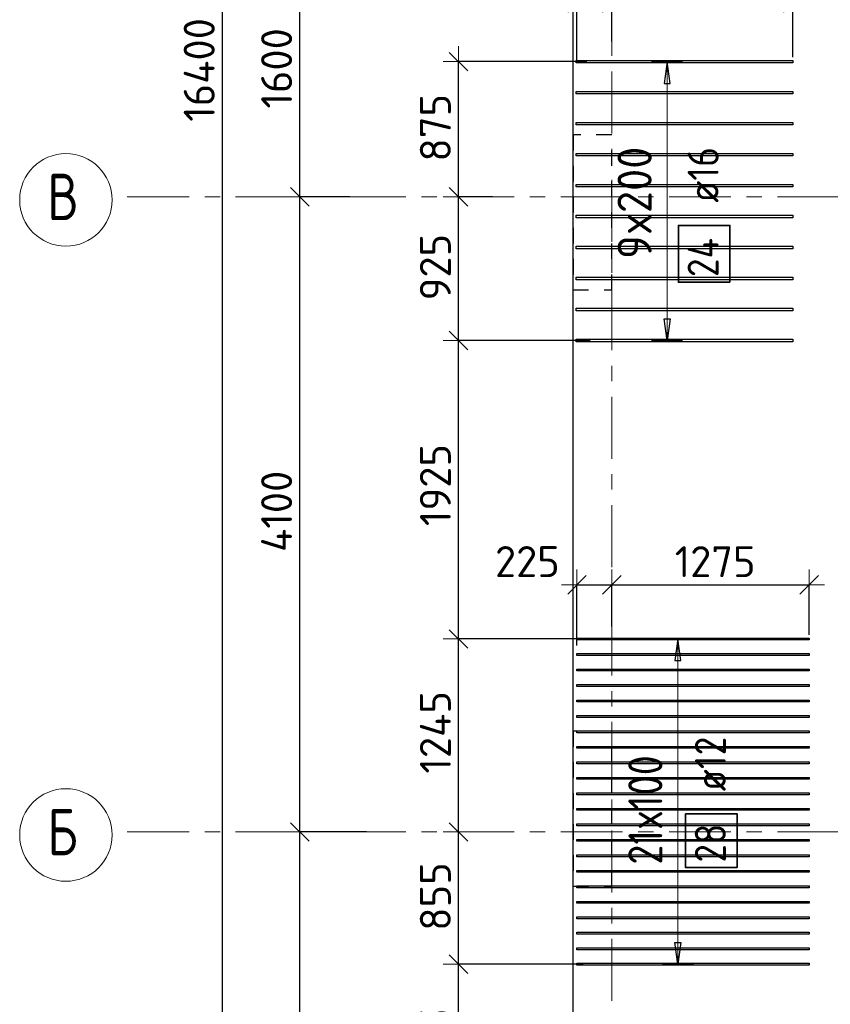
# Model space of a CAD drawing. Header units: metres. Extents: x -38 to 97, y -15 to 21.
# Tile 3 of 256: x -3.33 to 1.91, y 2.19 to 8.54. Entities that reach past the tile are written whole.
import ezdxf

# ---------------------------------------------------------------- set-up
doc = ezdxf.new("R2010")
doc.units = ezdxf.units.M
doc.header["$PDMODE"] = 65
for name, pattern in [('______11', [0.5, 0.4, -0.05, 0, -0.05]), ('______2', [0.0405, 0.03, -0.0105]), ('______5', [1.1, 0.8, -0.1, 0.1, -0.1])]:
    doc.linetypes.add(name, pattern=pattern)
for name, color, linetype, lineweight in [('XR$2$Осевая линия (1)', 7, '______5', 13), ('XR$2$Размерная линия (1)', 7, 'Continuous', 13), ('XR$6$Перекрытие (1)', 7, 'Continuous', 35), ('XR$6$Размерная линия (1)', 7, 'Continuous', 13)]:
    doc.layers.add(name, color=color, linetype=linetype, lineweight=lineweight)
doc.layers.add('XR$6$Арм.стержн.Доп. Арм верхн.зоны Х', color=7, linetype='Continuous', lineweight=35, true_color=0x8c8cff)
doc.layers.add('XR$7$Стена_ бетон несущ.', color=7, linetype='Continuous', lineweight=70, true_color=0xb4b496)
doc.styles.add('ISOCPEUR', font='txt')
doc.dimstyles.new('DIMSTYLE_2', dxfattribs={"dimtxt": 0.2, "dimasz": 0.2, "dimexe": 0, "dimexo": 0, "dimgap": 0.1, "dimtad": 2, "dimdec": 0, "dimlfac": 1000, "dimrnd": 5, "dimzin": 12, "dimdsep": 46, "dimtxsty": 'ISOCPEUR', "dimblk1": 'ALL_ML_STRICH', "dimblk2": 'ALL_ML_STRICH', "dimsah": 1, "dimcen": 0, "dimclrd": 7, "dimclre": 256, "dimclrt": 7, "dimadec": 0, "dimazin": 0, "dimtfac": 1, "dimtdec": 0, "dimtix": 1, "dimtmove": 2, "dimatfit": 3, "dimfxl": 0, "dimtzin": 0, "dimlwd": 0, "dimlwe": -3, "dimarcsym": 0})
doc.dimstyles.new('DIMSTYLE_3', dxfattribs={"dimtxt": 0.2, "dimasz": 0.2, "dimexe": 0, "dimexo": 0, "dimgap": 0.1, "dimtad": 2, "dimdec": 0, "dimlfac": 1000, "dimrnd": 5, "dimzin": 12, "dimdsep": 46, "dimtxsty": 'ISOCPEUR', "dimblk1": 'ALL_ML_STRICH', "dimblk2": 'ALL_ML_STRICH', "dimsah": 1, "dimcen": 0, "dimclrd": 7, "dimclre": 256, "dimclrt": 7, "dimadec": 0, "dimazin": 0, "dimtfac": 1, "dimtdec": 0, "dimtix": 1, "dimtmove": 2, "dimatfit": 3, "dimfxl": 0, "dimtzin": 0, "dimlwd": 0, "dimlwe": -3, "dimarcsym": 0})
doc.dimstyles.new('DIMSTYLE_36', dxfattribs={"dimtxt": 0.2, "dimasz": 0.2, "dimexe": 0, "dimexo": 0, "dimgap": 0.1, "dimtad": 2, "dimdec": 0, "dimlfac": 1000, "dimrnd": 5, "dimzin": 12, "dimdsep": 46, "dimtxsty": 'ISOCPEUR', "dimblk1": 'ALL_ML_STRICH', "dimblk2": 'ALL_ML_STRICH', "dimsah": 1, "dimcen": 0, "dimclrd": 7, "dimclre": 256, "dimclrt": 7, "dimadec": 0, "dimazin": 0, "dimtfac": 1, "dimtdec": 0, "dimtix": 1, "dimtmove": 2, "dimatfit": 3, "dimfxl": 0, "dimtvp": 1.2, "dimtzin": 0, "dimlwd": 0, "dimlwe": -3, "dimarcsym": 0})

# ---------------------------------------------------------------- blocks, each defined once
blk = doc.blocks.new('ALL_ML_STRICH')
at = {"color": 0, "linetype": 'ByBlock', "lineweight": -2}
for p, q in [((0, -0.5), (0, 0.5)), ((-1, 0), (0.5, 0)), ((-0.3, -0.3), (0.3, 0.3))]:
    blk.add_line(p, q, dxfattribs=at)
blk = doc.blocks.new('*D5')
at = {"layer": 'DEFPOINTS', "color": 7, "linetype": 'Continuous', "lineweight": 13, "transparency": 33554687}
for p in [(-1.6986, 16.4), (-2.2938, 0), (-2.0153, 0)]:
    blk.add_point(p, dxfattribs=at)
at = {"layer": 'XR$2$Размерная линия (1)', "color": 9, "linetype": 'Continuous', "lineweight": -2, "true_color": 0xc7c7c7, "transparency": 33554687}
for p, q in [((-1.7186, 16.4), (-2.0153, 16.4)), ((-2.2738, 0), (-2.0153, 0))]:
    blk.add_line(p, q, dxfattribs=at)
at = {"layer": 'XR$2$Размерная линия (1)', "color": 7, "linetype": 'Continuous', "lineweight": -2, "transparency": 33554687}
blk.add_line((-2.0153, 0), (-2.0153, 16.4), dxfattribs=at)
at = {"layer": 'XR$2$Размерная линия (1)', "color": 7, "linetype": 'Continuous', "lineweight": 13, "transparency": 33554687, "xscale": 0.2, "yscale": 0.2, "zscale": 0.2}
for p, rotation in [((-2.0153, 16.4), 90), ((-2.0153, 0), 270)]:
    blk.add_blockref('ALL_ML_STRICH', p, dxfattribs=dict(at, rotation=rotation))
at = {"layer": 'XR$2$Размерная линия (1)', "color": 7, "linetype": 'Continuous', "lineweight": 13, "transparency": 33554687, "insert": (-2.1653, 8.22), "char_height": 0.2, "width": 1, "attachment_point": 5, "rotation": 90, "style": 'ISOCPEUR'}
blk.add_mtext('\\A1;{16400}', dxfattribs=at)
blk = doc.blocks.new('*D6')
at = {"layer": 'DEFPOINTS', "color": 7, "linetype": 'Continuous', "lineweight": 13, "transparency": 33554687}
for p in [(-1.0635, 3.3), (-1.5153, 0), (-1.2803, 0)]:
    blk.add_point(p, dxfattribs=at)
at = {"layer": 'XR$2$Размерная линия (1)', "color": 9, "linetype": 'Continuous', "lineweight": -2, "true_color": 0xc7c7c7, "transparency": 33554687}
for p, q in [((-1.0835, 3.3), (-1.5153, 3.3)), ((-1.3003, 0), (-1.5153, 0))]:
    blk.add_line(p, q, dxfattribs=at)
at = {"layer": 'XR$2$Размерная линия (1)', "color": 7, "linetype": 'Continuous', "lineweight": -2, "transparency": 33554687}
blk.add_line((-1.5153, 0), (-1.5153, 3.3), dxfattribs=at)
at = {"layer": 'XR$2$Размерная линия (1)', "color": 7, "linetype": 'Continuous', "lineweight": 13, "transparency": 33554687, "xscale": 0.2, "yscale": 0.2, "zscale": 0.2}
for p, rotation in [((-1.5153, 3.3), 90), ((-1.5153, 0), 270)]:
    blk.add_blockref('ALL_ML_STRICH', p, dxfattribs=dict(at, rotation=rotation))
at = {"layer": 'XR$2$Размерная линия (1)', "color": 7, "linetype": 'Continuous', "lineweight": 13, "transparency": 33554687, "insert": (-1.6653, 1.66), "char_height": 0.2, "width": 0.8, "attachment_point": 5, "rotation": 90, "style": 'ISOCPEUR'}
blk.add_mtext('\\A1;{3300}', dxfattribs=at)
blk = doc.blocks.new('*D7')
at = {"layer": 'DEFPOINTS', "color": 7, "linetype": 'Continuous', "lineweight": 13, "transparency": 33554687}
for p in [(-1.1719, 7.4), (-1.5153, 3.3), (-1.0635, 3.3)]:
    blk.add_point(p, dxfattribs=at)
at = {"layer": 'XR$2$Размерная линия (1)', "color": 9, "linetype": 'Continuous', "lineweight": -2, "true_color": 0xc7c7c7, "transparency": 33554687}
for p, q in [((-1.1919, 7.4), (-1.5153, 7.4)), ((-1.0835, 3.3), (-1.5153, 3.3))]:
    blk.add_line(p, q, dxfattribs=at)
at = {"layer": 'XR$2$Размерная линия (1)', "color": 7, "linetype": 'Continuous', "lineweight": -2, "transparency": 33554687}
blk.add_line((-1.5153, 3.3), (-1.5153, 7.4), dxfattribs=at)
at = {"layer": 'XR$2$Размерная линия (1)', "color": 7, "linetype": 'Continuous', "lineweight": 13, "transparency": 33554687, "xscale": 0.2, "yscale": 0.2, "zscale": 0.2}
for p, rotation in [((-1.5153, 7.4), 90), ((-1.5153, 3.3), 270)]:
    blk.add_blockref('ALL_ML_STRICH', p, dxfattribs=dict(at, rotation=rotation))
at = {"layer": 'XR$2$Размерная линия (1)', "color": 7, "linetype": 'Continuous', "lineweight": 13, "transparency": 33554687, "insert": (-1.6653, 5.37), "char_height": 0.2, "width": 0.8, "attachment_point": 5, "rotation": 90, "style": 'ISOCPEUR'}
blk.add_mtext('\\A1;{4100}', dxfattribs=at)
blk = doc.blocks.new('*D8')
at = {"layer": 'DEFPOINTS', "color": 7, "linetype": 'Continuous', "lineweight": 13, "transparency": 33554687}
for p in [(-1.2532, 9), (-1.5153, 7.4), (-1.1719, 7.4)]:
    blk.add_point(p, dxfattribs=at)
at = {"layer": 'XR$2$Размерная линия (1)', "color": 9, "linetype": 'Continuous', "lineweight": -2, "true_color": 0xc7c7c7, "transparency": 33554687}
for p, q in [((-1.2732, 9), (-1.5153, 9)), ((-1.1919, 7.4), (-1.5153, 7.4))]:
    blk.add_line(p, q, dxfattribs=at)
at = {"layer": 'XR$2$Размерная линия (1)', "color": 7, "linetype": 'Continuous', "lineweight": -2, "transparency": 33554687}
blk.add_line((-1.5153, 7.4), (-1.5153, 9), dxfattribs=at)
at = {"layer": 'XR$2$Размерная линия (1)', "color": 7, "linetype": 'Continuous', "lineweight": 13, "transparency": 33554687, "xscale": 0.2, "yscale": 0.2, "zscale": 0.2}
for p, rotation in [((-1.5153, 9), 90), ((-1.5153, 7.4), 270)]:
    blk.add_blockref('ALL_ML_STRICH', p, dxfattribs=dict(at, rotation=rotation))
at = {"layer": 'XR$2$Размерная линия (1)', "color": 7, "linetype": 'Continuous', "lineweight": 13, "transparency": 33554687, "insert": (-1.6653, 8.23), "char_height": 0.2, "width": 0.8, "attachment_point": 5, "rotation": 90, "style": 'ISOCPEUR'}
blk.add_mtext('\\A1;{1600}', dxfattribs=at)
blk = doc.blocks.new('*D1228')
at = {"layer": 'DEFPOINTS', "color": 7, "linetype": 'Continuous', "lineweight": 13, "transparency": 33554687}
for p in [(0.275, 8.6537), (0.5, 8.3843), (0.275, 8.2616)]:
    blk.add_point(p, dxfattribs=at)
at = {"layer": 'XR$6$Размерная линия (1)', "color": 9, "linetype": 'Continuous', "lineweight": -2, "true_color": 0xc7c7c7, "transparency": 33554687}
for p, q in [((0.275, 8.2816), (0.275, 8.6537)), ((0.5, 8.4043), (0.5, 8.6537))]:
    blk.add_line(p, q, dxfattribs=at)
at = {"layer": 'XR$6$Размерная линия (1)', "color": 7, "linetype": 'Continuous', "lineweight": -2, "transparency": 33554687}
blk.add_line((0.275, 8.6537), (0.5, 8.6537), dxfattribs=at)
at = {"layer": 'XR$6$Размерная линия (1)', "color": 7, "linetype": 'Continuous', "lineweight": 13, "transparency": 33554687, "xscale": 0.2, "yscale": 0.2, "zscale": 0.2, "rotation": 180}
blk.add_blockref('ALL_ML_STRICH', (0.275, 8.6537), dxfattribs=at)
at = {"layer": 'XR$6$Размерная линия (1)', "color": 7, "linetype": 'Continuous', "lineweight": 13, "transparency": 33554687, "xscale": 0.2, "yscale": 0.2, "zscale": 0.2}
blk.add_blockref('ALL_ML_STRICH', (0.5, 8.6537), dxfattribs=at)
at = {"layer": 'XR$6$Размерная линия (1)', "color": 7, "linetype": 'Continuous', "lineweight": 13, "transparency": 33554687, "insert": (-0.0454, 8.8043), "char_height": 0.2, "width": 0.6, "attachment_point": 5, "style": 'ISOCPEUR'}
blk.add_mtext('\\A1;{225}', dxfattribs=at)
blk = doc.blocks.new('*D1229')
at = {"layer": 'DEFPOINTS', "color": 7, "linetype": 'Continuous', "lineweight": 13, "transparency": 33554687}
for p in [(0.5, 8.6537), (0.5, 8.3843), (1.67, 8.2813)]:
    blk.add_point(p, dxfattribs=at)
at = {"layer": 'XR$6$Размерная линия (1)', "color": 9, "linetype": 'Continuous', "lineweight": -2, "true_color": 0xc7c7c7, "transparency": 33554687}
for p, q in [((0.5, 8.4043), (0.5, 8.6537)), ((1.67, 8.3013), (1.67, 8.6537))]:
    blk.add_line(p, q, dxfattribs=at)
at = {"layer": 'XR$6$Размерная линия (1)', "color": 7, "linetype": 'Continuous', "lineweight": -2, "transparency": 33554687}
blk.add_line((0.5, 8.6537), (1.67, 8.6537), dxfattribs=at)
at = {"layer": 'XR$6$Размерная линия (1)', "color": 7, "linetype": 'Continuous', "lineweight": 13, "transparency": 33554687, "xscale": 0.2, "yscale": 0.2, "zscale": 0.2, "rotation": 180}
blk.add_blockref('ALL_ML_STRICH', (0.5, 8.6537), dxfattribs=at)
at = {"layer": 'XR$6$Размерная линия (1)', "color": 7, "linetype": 'Continuous', "lineweight": 13, "transparency": 33554687, "xscale": 0.2, "yscale": 0.2, "zscale": 0.2}
blk.add_blockref('ALL_ML_STRICH', (1.67, 8.6537), dxfattribs=at)
at = {"layer": 'XR$6$Размерная линия (1)', "color": 7, "linetype": 'Continuous', "lineweight": 13, "transparency": 33554687, "insert": (1.135, 8.8037), "char_height": 0.2, "width": 0.8, "attachment_point": 5, "style": 'ISOCPEUR'}
blk.add_mtext('\\A1;{1170}', dxfattribs=at)
blk = doc.blocks.new('*D1230')
at = {"layer": 'DEFPOINTS', "color": 7, "linetype": 'Continuous', "lineweight": 13, "transparency": 33554687}
for p in [(0.275, 4.8951), (0.5, 4.6058), (0.275, 4.4831)]:
    blk.add_point(p, dxfattribs=at)
at = {"layer": 'XR$6$Размерная линия (1)', "color": 9, "linetype": 'Continuous', "lineweight": -2, "true_color": 0xc7c7c7, "transparency": 33554687}
for p, q in [((0.275, 4.5031), (0.275, 4.8951)), ((0.5, 4.6258), (0.5, 4.8951))]:
    blk.add_line(p, q, dxfattribs=at)
at = {"layer": 'XR$6$Размерная линия (1)', "color": 7, "linetype": 'Continuous', "lineweight": -2, "transparency": 33554687}
blk.add_line((0.275, 4.8951), (0.5, 4.8951), dxfattribs=at)
at = {"layer": 'XR$6$Размерная линия (1)', "color": 7, "linetype": 'Continuous', "lineweight": 13, "transparency": 33554687, "xscale": 0.2, "yscale": 0.2, "zscale": 0.2, "rotation": 180}
blk.add_blockref('ALL_ML_STRICH', (0.275, 4.8951), dxfattribs=at)
at = {"layer": 'XR$6$Размерная линия (1)', "color": 7, "linetype": 'Continuous', "lineweight": 13, "transparency": 33554687, "xscale": 0.2, "yscale": 0.2, "zscale": 0.2}
blk.add_blockref('ALL_ML_STRICH', (0.5, 4.8951), dxfattribs=at)
at = {"layer": 'XR$6$Размерная линия (1)', "color": 7, "linetype": 'Continuous', "lineweight": 13, "transparency": 33554687, "insert": (-0.0454, 5.0457), "char_height": 0.2, "width": 0.6, "attachment_point": 5, "style": 'ISOCPEUR'}
blk.add_mtext('\\A1;{225}', dxfattribs=at)
blk = doc.blocks.new('*D1231')
at = {"layer": 'DEFPOINTS', "color": 7, "linetype": 'Continuous', "lineweight": 13, "transparency": 33554687}
for p in [(0.5, 4.8951), (0.5, 4.6058), (1.775, 4.552)]:
    blk.add_point(p, dxfattribs=at)
at = {"layer": 'XR$6$Размерная линия (1)', "color": 9, "linetype": 'Continuous', "lineweight": -2, "true_color": 0xc7c7c7, "transparency": 33554687}
for p, q in [((0.5, 4.6258), (0.5, 4.8951)), ((1.775, 4.572), (1.775, 4.8951))]:
    blk.add_line(p, q, dxfattribs=at)
at = {"layer": 'XR$6$Размерная линия (1)', "color": 7, "linetype": 'Continuous', "lineweight": -2, "transparency": 33554687}
blk.add_line((0.5, 4.8951), (1.775, 4.8951), dxfattribs=at)
at = {"layer": 'XR$6$Размерная линия (1)', "color": 7, "linetype": 'Continuous', "lineweight": 13, "transparency": 33554687, "xscale": 0.2, "yscale": 0.2, "zscale": 0.2, "rotation": 180}
blk.add_blockref('ALL_ML_STRICH', (0.5, 4.8951), dxfattribs=at)
at = {"layer": 'XR$6$Размерная линия (1)', "color": 7, "linetype": 'Continuous', "lineweight": 13, "transparency": 33554687, "xscale": 0.2, "yscale": 0.2, "zscale": 0.2}
blk.add_blockref('ALL_ML_STRICH', (1.775, 4.8951), dxfattribs=at)
at = {"layer": 'XR$6$Размерная линия (1)', "color": 7, "linetype": 'Continuous', "lineweight": 13, "transparency": 33554687, "insert": (1.1675, 5.0451), "char_height": 0.2, "width": 0.8, "attachment_point": 5, "style": 'ISOCPEUR'}
blk.add_mtext('\\A1;{1275}', dxfattribs=at)
blk = doc.blocks.new('*D1236')
at = {"layer": 'DEFPOINTS', "color": 7, "linetype": 'Continuous', "lineweight": 13, "transparency": 33554687}
for p in [(0.3354, 2.446), (-0.4897, 1.2833), (0.3261, 1.2833)]:
    blk.add_point(p, dxfattribs=at)
at = {"layer": 'XR$6$Размерная линия (1)', "color": 9, "linetype": 'Continuous', "lineweight": -2, "true_color": 0xc7c7c7, "transparency": 33554687}
for p, q in [((0.3154, 2.446), (-0.4897, 2.446)), ((0.3061, 1.2833), (-0.4897, 1.2833))]:
    blk.add_line(p, q, dxfattribs=at)
at = {"layer": 'XR$6$Размерная линия (1)', "color": 7, "linetype": 'Continuous', "lineweight": -2, "transparency": 33554687}
blk.add_line((-0.4897, 1.2833), (-0.4897, 2.446), dxfattribs=at)
at = {"layer": 'XR$6$Размерная линия (1)', "color": 7, "linetype": 'Continuous', "lineweight": 13, "transparency": 33554687, "xscale": 0.2, "yscale": 0.2, "zscale": 0.2}
for p, rotation in [((-0.4897, 2.446), 90), ((-0.4897, 1.2833), 270)]:
    blk.add_blockref('ALL_ML_STRICH', p, dxfattribs=dict(at, rotation=rotation))
at = {"layer": 'XR$6$Размерная линия (1)', "color": 7, "linetype": 'Continuous', "lineweight": 13, "transparency": 33554687, "insert": (-0.6397, 1.9146), "char_height": 0.2, "width": 0.8, "attachment_point": 5, "rotation": 90, "style": 'ISOCPEUR'}
blk.add_mtext('\\A1;{1165}', dxfattribs=at)
blk = doc.blocks.new('*D1237')
at = {"layer": 'DEFPOINTS', "color": 7, "linetype": 'Continuous', "lineweight": 13, "transparency": 33554687}
for p in [(-0.4756, 3.3), (-0.4897, 2.446), (0.3354, 2.446)]:
    blk.add_point(p, dxfattribs=at)
at = {"layer": 'XR$6$Размерная линия (1)', "color": 9, "linetype": 'Continuous', "lineweight": -2, "true_color": 0xc7c7c7, "transparency": 33554687}
for p, q in [((-0.4897, 3.3), (-0.4897, 3.3)), ((0.3154, 2.446), (-0.4897, 2.446))]:
    blk.add_line(p, q, dxfattribs=at)
at = {"layer": 'XR$6$Размерная линия (1)', "color": 7, "linetype": 'Continuous', "lineweight": -2, "transparency": 33554687}
blk.add_line((-0.4897, 2.446), (-0.4897, 3.3), dxfattribs=at)
at = {"layer": 'XR$6$Размерная линия (1)', "color": 7, "linetype": 'Continuous', "lineweight": 13, "transparency": 33554687, "xscale": 0.2, "yscale": 0.2, "zscale": 0.2}
for p, rotation in [((-0.4897, 3.3), 90), ((-0.4897, 2.446), 270)]:
    blk.add_blockref('ALL_ML_STRICH', p, dxfattribs=dict(at, rotation=rotation))
at = {"layer": 'XR$6$Размерная линия (1)', "color": 7, "linetype": 'Continuous', "lineweight": 13, "transparency": 33554687, "insert": (-0.6397, 2.883), "char_height": 0.2, "width": 0.6, "attachment_point": 5, "rotation": 90, "style": 'ISOCPEUR'}
blk.add_mtext('\\A1;{855}', dxfattribs=at)
blk = doc.blocks.new('*D1238')
at = {"layer": 'DEFPOINTS', "color": 7, "linetype": 'Continuous', "lineweight": 13, "transparency": 33554687}
for p in [(0.3505, 4.546), (-0.4897, 3.3), (-0.4756, 3.3)]:
    blk.add_point(p, dxfattribs=at)
at = {"layer": 'XR$6$Размерная линия (1)', "color": 9, "linetype": 'Continuous', "lineweight": -2, "true_color": 0xc7c7c7, "transparency": 33554687}
for p, q in [((0.3305, 4.546), (-0.4897, 4.546)), ((-0.4897, 3.3), (-0.4897, 3.3))]:
    blk.add_line(p, q, dxfattribs=at)
at = {"layer": 'XR$6$Размерная линия (1)', "color": 7, "linetype": 'Continuous', "lineweight": -2, "transparency": 33554687}
blk.add_line((-0.4897, 3.3), (-0.4897, 4.546), dxfattribs=at)
at = {"layer": 'XR$6$Размерная линия (1)', "color": 7, "linetype": 'Continuous', "lineweight": 13, "transparency": 33554687, "xscale": 0.2, "yscale": 0.2, "zscale": 0.2}
for p, rotation in [((-0.4897, 4.546), 90), ((-0.4897, 3.3), 270)]:
    blk.add_blockref('ALL_ML_STRICH', p, dxfattribs=dict(at, rotation=rotation))
at = {"layer": 'XR$6$Размерная линия (1)', "color": 7, "linetype": 'Continuous', "lineweight": 13, "transparency": 33554687, "insert": (-0.6397, 3.943), "char_height": 0.2, "width": 0.8, "attachment_point": 5, "rotation": 90, "style": 'ISOCPEUR'}
blk.add_mtext('\\A1;{1245}', dxfattribs=at)
blk = doc.blocks.new('*D1239')
at = {"layer": 'DEFPOINTS', "color": 7, "linetype": 'Continuous', "lineweight": 13, "transparency": 33554687}
for p in [(0.3797, 6.4733), (-0.4897, 4.546), (0.3505, 4.546)]:
    blk.add_point(p, dxfattribs=at)
at = {"layer": 'XR$6$Размерная линия (1)', "color": 9, "linetype": 'Continuous', "lineweight": -2, "true_color": 0xc7c7c7, "transparency": 33554687}
for p, q in [((0.3597, 6.4733), (-0.4897, 6.4733)), ((0.3305, 4.546), (-0.4897, 4.546))]:
    blk.add_line(p, q, dxfattribs=at)
at = {"layer": 'XR$6$Размерная линия (1)', "color": 7, "linetype": 'Continuous', "lineweight": -2, "transparency": 33554687}
blk.add_line((-0.4897, 4.546), (-0.4897, 6.4733), dxfattribs=at)
at = {"layer": 'XR$6$Размерная линия (1)', "color": 7, "linetype": 'Continuous', "lineweight": 13, "transparency": 33554687, "xscale": 0.2, "yscale": 0.2, "zscale": 0.2}
for p, rotation in [((-0.4897, 6.4733), 90), ((-0.4897, 4.546), 270)]:
    blk.add_blockref('ALL_ML_STRICH', p, dxfattribs=dict(at, rotation=rotation))
at = {"layer": 'XR$6$Размерная линия (1)', "color": 7, "linetype": 'Continuous', "lineweight": 13, "transparency": 33554687, "insert": (-0.6397, 5.5396), "char_height": 0.2, "width": 0.8, "attachment_point": 5, "rotation": 90, "style": 'ISOCPEUR'}
blk.add_mtext('\\A1;{1925}', dxfattribs=at)
blk = doc.blocks.new('*D1240')
at = {"layer": 'DEFPOINTS', "color": 7, "linetype": 'Continuous', "lineweight": 13, "transparency": 33554687}
for p in [(-0.2514, 7.4), (-0.4897, 6.4733), (0.3797, 6.4733)]:
    blk.add_point(p, dxfattribs=at)
at = {"layer": 'XR$6$Размерная линия (1)', "color": 9, "linetype": 'Continuous', "lineweight": -2, "true_color": 0xc7c7c7, "transparency": 33554687}
for p, q in [((-0.2714, 7.4), (-0.4897, 7.4)), ((0.3597, 6.4733), (-0.4897, 6.4733))]:
    blk.add_line(p, q, dxfattribs=at)
at = {"layer": 'XR$6$Размерная линия (1)', "color": 7, "linetype": 'Continuous', "lineweight": -2, "transparency": 33554687}
blk.add_line((-0.4897, 6.4733), (-0.4897, 7.4), dxfattribs=at)
at = {"layer": 'XR$6$Размерная линия (1)', "color": 7, "linetype": 'Continuous', "lineweight": 13, "transparency": 33554687, "xscale": 0.2, "yscale": 0.2, "zscale": 0.2}
for p, rotation in [((-0.4897, 7.4), 90), ((-0.4897, 6.4733), 270)]:
    blk.add_blockref('ALL_ML_STRICH', p, dxfattribs=dict(at, rotation=rotation))
at = {"layer": 'XR$6$Размерная линия (1)', "color": 7, "linetype": 'Continuous', "lineweight": 13, "transparency": 33554687, "insert": (-0.6397, 6.9466), "char_height": 0.2, "width": 0.6, "attachment_point": 5, "rotation": 90, "style": 'ISOCPEUR'}
blk.add_mtext('\\A1;{925}', dxfattribs=at)
blk = doc.blocks.new('*D1241')
at = {"layer": 'DEFPOINTS', "color": 7, "linetype": 'Continuous', "lineweight": 13, "transparency": 33554687}
for p in [(0.359, 8.2733), (-0.4897, 7.4), (-0.2514, 7.4)]:
    blk.add_point(p, dxfattribs=at)
at = {"layer": 'XR$6$Размерная линия (1)', "color": 9, "linetype": 'Continuous', "lineweight": -2, "true_color": 0xc7c7c7, "transparency": 33554687}
for p, q in [((0.339, 8.2733), (-0.4897, 8.2733)), ((-0.2714, 7.4), (-0.4897, 7.4))]:
    blk.add_line(p, q, dxfattribs=at)
at = {"layer": 'XR$6$Размерная линия (1)', "color": 7, "linetype": 'Continuous', "lineweight": -2, "transparency": 33554687}
blk.add_line((-0.4897, 7.4), (-0.4897, 8.2733), dxfattribs=at)
at = {"layer": 'XR$6$Размерная линия (1)', "color": 7, "linetype": 'Continuous', "lineweight": 13, "transparency": 33554687, "xscale": 0.2, "yscale": 0.2, "zscale": 0.2}
for p, rotation in [((-0.4897, 8.2733), 90), ((-0.4897, 7.4), 270)]:
    blk.add_blockref('ALL_ML_STRICH', p, dxfattribs=dict(at, rotation=rotation))
at = {"layer": 'XR$6$Размерная линия (1)', "color": 7, "linetype": 'Continuous', "lineweight": 13, "transparency": 33554687, "insert": (-0.6397, 7.8466), "char_height": 0.2, "width": 0.6, "attachment_point": 5, "rotation": 90, "style": 'ISOCPEUR'}
blk.add_mtext('\\A1;{875}', dxfattribs=at)

msp = doc.modelspace()

# ---------------------------------------------------------------- linework, layer by layer
at = {"layer": 'XR$2$Осевая линия (1)', "color": 253, "linetype": '______11', "lineweight": 13, "true_color": 0xa0a0a0, "transparency": 33554687}
for p, q in [((0.5, -3.39), (0.5, 19.78)), ((-2.63, 7.4), (62.6, 7.4)), ((-2.63, 3.3), (62.6, 3.3))]:
    msp.add_line(p, q, dxfattribs=at)
at = {"layer": 'XR$2$Осевая линия (1)', "color": 7, "linetype": 'Continuous', "lineweight": 13, "transparency": 33554687}
for centre in [(-3.0262, 7.3805), (-3.0262, 3.2805)]:
    msp.add_circle(centre, 0.2988, dxfattribs=at)
at = {"layer": 'XR$6$Арм.стержн.Доп. Арм верхн.зоны Х', "color": 253, "linetype": 'Continuous', "lineweight": -3, "true_color": 0xa0a0a0, "transparency": 33554687}
for p, q in [((0.8574, 8.2733), (0.7574, 8.2733)), ((0.8574, 8.2733), (0.9574, 8.2733)), ((0.8574, 6.4733), (0.7574, 6.4733)), ((0.8574, 6.4733), (0.9574, 6.4733)), ((0.9268, 4.546), (0.8268, 4.546)), ((0.9268, 4.546), (1.0268, 4.546)), ((0.9268, 2.446), (0.8268, 2.446)), ((0.9268, 2.446), (1.0268, 2.446))]:
    msp.add_line(p, q, dxfattribs=at)
at = {"layer": 'XR$6$Арм.стержн.Доп. Арм верхн.зоны Х', "color": 7, "linetype": 'Continuous', "lineweight": 25, "transparency": 33554687}
for p, q in [((0.8574, 8.2733), (0.8374, 8.1333)), ((0.8774, 8.1333), (0.8574, 8.2733)), ((0.8374, 8.1333), (0.8774, 8.1333)), ((0.8574, 6.4733), (0.8374, 6.6133)), ((0.8374, 6.6133), (0.8774, 6.6133)), ((0.8774, 6.6133), (0.8574, 6.4733)), ((0.9268, 4.546), (0.9068, 4.406)), ((0.9468, 4.406), (0.9268, 4.546)), ((0.9068, 4.406), (0.9468, 4.406)), ((0.9268, 2.446), (0.9068, 2.586)), ((0.9068, 2.586), (0.9468, 2.586)), ((0.9468, 2.586), (0.9268, 2.446))]:
    msp.add_line(p, q, dxfattribs=at)
at = {"layer": 'XR$6$Арм.стержн.Доп. Арм верхн.зоны Х', "color": 7, "linetype": 'Continuous', "lineweight": 13, "transparency": 33554687}
for p, q in [((0.8574, 8.2733), (0.8574, 8.2733)), ((0.8574, 6.4733), (0.8574, 8.2733)), ((0.8574, 6.4733), (0.8574, 6.4733)), ((0.9268, 4.546), (0.9268, 4.546)), ((0.9268, 2.446), (0.9268, 4.546)), ((0.9268, 2.446), (0.9268, 2.446))]:
    msp.add_line(p, q, dxfattribs=at)
at = {"layer": 'XR$6$Арм.стержн.Доп. Арм верхн.зоны Х', "color": 7, "linetype": 'Continuous', "lineweight": 25, "transparency": 33554687}
for points in [[(0.27, 8.2813), (1.67, 8.2813), (1.67, 8.2653), (0.27, 8.2653), (0.27, 8.2813)], [(0.27, 8.0813), (1.67, 8.0813), (1.67, 8.0653), (0.27, 8.0653), (0.27, 8.0813)], [(0.27, 7.8813), (1.67, 7.8813), (1.67, 7.8653), (0.27, 7.8653), (0.27, 7.8813)], [(0.27, 7.6813), (1.67, 7.6813), (1.67, 7.6653), (0.27, 7.6653), (0.27, 7.6813)], [(0.27, 7.4813), (1.67, 7.4813), (1.67, 7.4653), (0.27, 7.4653), (0.27, 7.4813)], [(0.27, 7.2813), (1.67, 7.2813), (1.67, 7.2653), (0.27, 7.2653), (0.27, 7.2813)], [(0.27, 7.0813), (1.67, 7.0813), (1.67, 7.0653), (0.27, 7.0653), (0.27, 7.0813)], [(0.27, 6.8813), (1.67, 6.8813), (1.67, 6.8653), (0.27, 6.8653), (0.27, 6.8813)], [(0.27, 6.6813), (1.67, 6.6813), (1.67, 6.6653), (0.27, 6.6653), (0.27, 6.6813)], [(0.27, 6.4813), (1.67, 6.4813), (1.67, 6.4653), (0.27, 6.4653), (0.27, 6.4813)]]:
    msp.add_lwpolyline(points, dxfattribs=at)
at = {"layer": 'XR$6$Арм.стержн.Доп. Арм верхн.зоны Х', "color": 7, "linetype": 'Continuous', "lineweight": 35, "transparency": 33554687}
for points in [[(1.2633, 6.8492), (1.2633, 7.2158), (0.93, 7.2158), (0.93, 6.8492), (1.2633, 6.8492)], [(1.3101, 3.0696), (1.3101, 3.4162), (0.9768, 3.4162), (0.9768, 3.0696), (1.3101, 3.0696)]]:
    msp.add_lwpolyline(points, dxfattribs=at)
at = {"layer": 'XR$6$Арм.стержн.Доп. Арм верхн.зоны Х', "color": 34, "linetype": 'Continuous', "lineweight": 25, "transparency": 33554687}
for points in [[(0.275, 4.552), (1.775, 4.552), (1.775, 4.54), (0.275, 4.54), (0.275, 4.552)], [(0.275, 4.452), (1.775, 4.452), (1.775, 4.44), (0.275, 4.44), (0.275, 4.452)], [(0.275, 4.352), (1.775, 4.352), (1.775, 4.34), (0.275, 4.34), (0.275, 4.352)], [(0.275, 4.252), (1.775, 4.252), (1.775, 4.24), (0.275, 4.24), (0.275, 4.252)], [(0.275, 4.152), (1.775, 4.152), (1.775, 4.14), (0.275, 4.14), (0.275, 4.152)], [(0.275, 4.052), (1.775, 4.052), (1.775, 4.04), (0.275, 4.04), (0.275, 4.052)], [(0.275, 3.952), (1.775, 3.952), (1.775, 3.94), (0.275, 3.94), (0.275, 3.952)], [(0.275, 3.852), (1.775, 3.852), (1.775, 3.84), (0.275, 3.84), (0.275, 3.852)], [(0.275, 3.752), (1.775, 3.752), (1.775, 3.74), (0.275, 3.74), (0.275, 3.752)], [(0.275, 3.652), (1.775, 3.652), (1.775, 3.64), (0.275, 3.64), (0.275, 3.652)], [(0.275, 3.552), (1.775, 3.552), (1.775, 3.54), (0.275, 3.54), (0.275, 3.552)], [(0.275, 3.452), (1.775, 3.452), (1.775, 3.44), (0.275, 3.44), (0.275, 3.452)], [(0.275, 3.352), (1.775, 3.352), (1.775, 3.34), (0.275, 3.34), (0.275, 3.352)], [(0.275, 3.252), (1.775, 3.252), (1.775, 3.24), (0.275, 3.24), (0.275, 3.252)], [(0.275, 3.152), (1.775, 3.152), (1.775, 3.14), (0.275, 3.14), (0.275, 3.152)], [(0.275, 3.052), (1.775, 3.052), (1.775, 3.04), (0.275, 3.04), (0.275, 3.052)], [(0.275, 2.952), (1.775, 2.952), (1.775, 2.94), (0.275, 2.94), (0.275, 2.952)], [(0.275, 2.852), (1.775, 2.852), (1.775, 2.84), (0.275, 2.84), (0.275, 2.852)], [(0.275, 2.752), (1.775, 2.752), (1.775, 2.74), (0.275, 2.74), (0.275, 2.752)], [(0.275, 2.652), (1.775, 2.652), (1.775, 2.64), (0.275, 2.64), (0.275, 2.652)], [(0.275, 2.552), (1.775, 2.552), (1.775, 2.54), (0.275, 2.54), (0.275, 2.552)], [(0.275, 2.452), (1.775, 2.452), (1.775, 2.44), (0.275, 2.44), (0.275, 2.452)]]:
    msp.add_lwpolyline(points, dxfattribs=at)
at = {"layer": 'XR$6$Перекрытие (1)', "color": 7, "linetype": 'Continuous', "lineweight": 25, "transparency": 33554687}
msp.add_line((0.25, -0.2498), (0.25, 16.6502), dxfattribs=at)
at = {"layer": 'XR$7$Стена_ бетон несущ.', "color": 253, "linetype": '______2', "lineweight": -3, "true_color": 0xa0a0a0, "transparency": 33554687}
for p, q in [((0.5, 7.7999), (0.25, 7.7999)), ((0.25, 7.7999), (0.25, 7.7999)), ((0.25, 7.7999), (0.25, 6.7999)), ((0.5, 7.4), (0.5, 7.7999)), ((0.5, 7.2), (0.5, 7.4)), ((0.5, 6.7999), (0.5, 7.2)), ((0.25, 6.7999), (0.5, 6.7999)), ((0.5, 3.95), (0.25, 3.95)), ((0.25, 3.95), (0.25, 3.95)), ((0.25, 3.95), (0.25, 2.95)), ((0.5, 2.95), (0.5, 3.95)), ((0.25, 2.95), (0.5, 2.95))]:
    msp.add_line(p, q, dxfattribs=at)

# ---------------------------------------------------------------- texts
at = {"layer": 'XR$2$Осевая линия (1)', "color": 7, "linetype": 'Continuous', "lineweight": 13, "transparency": 33554687, "char_height": 0.3, "width": 0.359833, "attachment_point": 7, "style": 'ISOCPEUR'}
for s, insert in [('\\W0.80;В', (-3.1462, 7.25)), ('\\W0.80;Б', (-3.1462, 3.15))]:
    msp.add_mtext(s, dxfattribs=dict(at, insert=insert))
at = {"layer": 'XR$6$Арм.стержн.Доп. Арм верхн.зоны Х', "color": 7, "linetype": 'Continuous', "lineweight": 13, "transparency": 33554687, "char_height": 0.22, "attachment_point": 7, "rotation": 90, "style": 'ISOCPEUR'}
for s, insert, width in [('\\W0.95;9x200', (0.7574, 6.9993), 0.873359), ('\\W0.86;21x100', (0.8268, 3.089), 0.930455)]:
    msp.add_mtext(s, dxfattribs=dict(at, insert=insert, width=width))
at = {"layer": 'XR$6$Арм.стержн.Доп. Арм верхн.зоны Х', "color": 7, "linetype": 'Continuous', "lineweight": 25, "transparency": 33554687, "char_height": 0.2, "attachment_point": 7, "rotation": 90, "style": 'ISOCPEUR'}
for s, insert, width in [('\\W0.89; ø16 ', (1.19, 7.2492), 0.749105), ('\\W0.88;24', (1.19, 6.8825), 0.387995), ('\\W0.89; ø12 ', (1.2368, 3.4496), 0.749105), ('\\W0.87;28', (1.2368, 3.1029), 0.367208)]:
    msp.add_mtext(s, dxfattribs=dict(at, insert=insert, width=width))

# ---------------------------------------------------------------- dimensions: what is measured, and where the dimension line sits
at = {"layer": 'XR$2$Размерная линия (1)', "color": 7, "linetype": 'Continuous', "lineweight": 13, "transparency": 33554687}
for base, p1, p2, dimstyle, picture, middle in [((-2.0153, 16.4), (-2.2738, 0), (-1.7186, 16.4), 'DIMSTYLE_2', '*D5', (-2.1653, 8.22)), ((-1.5153, 9), (-1.1919, 7.4), (-1.2732, 9), 'DIMSTYLE_3', '*D8', (-1.6653, 8.23)), ((-1.5153, 7.4), (-1.0835, 3.3), (-1.1919, 7.4), 'DIMSTYLE_3', '*D7', (-1.6653, 5.37)), ((-1.5153, 3.3), (-1.3003, 0), (-1.0835, 3.3), 'DIMSTYLE_3', '*D6', (-1.6653, 1.66))]:
    dim = msp.add_linear_dim(base=base, p1=p1, p2=p2, angle=90, dimstyle=dimstyle, override={"dimpost": '<>', "dimclrd": 7, "dimclre": 9, "dimclrt": 7, "dimlwd": 0, "dimlwe": 65533}, dxfattribs=at)
    dim.commit()
    dim.dimension.update_dxf_attribs({"geometry": picture, "text_midpoint": middle, "dimtype": 160})
at = {"layer": 'XR$6$Размерная линия (1)', "color": 7, "linetype": 'Continuous', "lineweight": 13, "transparency": 33554687}
for base, p1, p2, dimstyle, picture, middle in [((0.5, 8.6537), (0.275, 8.2816), (0.5, 8.4043), 'DIMSTYLE_36', '*D1228', (-0.0454, 8.8043)), ((1.67, 8.6537), (0.5, 8.4043), (1.67, 8.3013), 'DIMSTYLE_3', '*D1229', (1.135, 8.8037)), ((0.5, 4.8951), (0.275, 4.5031), (0.5, 4.6258), 'DIMSTYLE_36', '*D1230', (-0.0454, 5.0457)), ((1.775, 4.8951), (0.5, 4.6258), (1.775, 4.572), 'DIMSTYLE_3', '*D1231', (1.1675, 5.0451))]:
    dim = msp.add_linear_dim(base=base, p1=p1, p2=p2, dimstyle=dimstyle, override={"dimpost": '<>', "dimclrd": 7, "dimclre": 9, "dimclrt": 7, "dimlwd": 0, "dimlwe": 65533}, dxfattribs=at)
    dim.commit()
    dim.dimension.update_dxf_attribs({"geometry": picture, "text_midpoint": middle, "dimtype": 160})
for base, p1, p2, picture, middle in [((-0.4897, 8.2733), (-0.2714, 7.4), (0.339, 8.2733), '*D1241', (-0.6397, 7.8466)), ((-0.4897, 7.4), (0.3597, 6.4733), (-0.2714, 7.4), '*D1240', (-0.6397, 6.9466)), ((-0.4897, 6.4733), (0.3305, 4.546), (0.3597, 6.4733), '*D1239', (-0.6397, 5.5396)), ((-0.4897, 4.546), (-0.4897, 3.3), (0.3305, 4.546), '*D1238', (-0.6397, 3.943)), ((-0.4897, 3.3), (0.3154, 2.446), (-0.4897, 3.3), '*D1237', (-0.6397, 2.883)), ((-0.4897, 2.446), (0.3061, 1.2833), (0.3154, 2.446), '*D1236', (-0.6397, 1.9146))]:
    dim = msp.add_linear_dim(base=base, p1=p1, p2=p2, angle=90, dimstyle='DIMSTYLE_3', override={"dimpost": '<>', "dimclrd": 7, "dimclre": 9, "dimclrt": 7, "dimlwd": 0, "dimlwe": 65533}, dxfattribs=at)
    dim.commit()
    dim.dimension.update_dxf_attribs({"geometry": picture, "text_midpoint": middle, "dimtype": 160})

doc.saveas('drawing.dxf')
